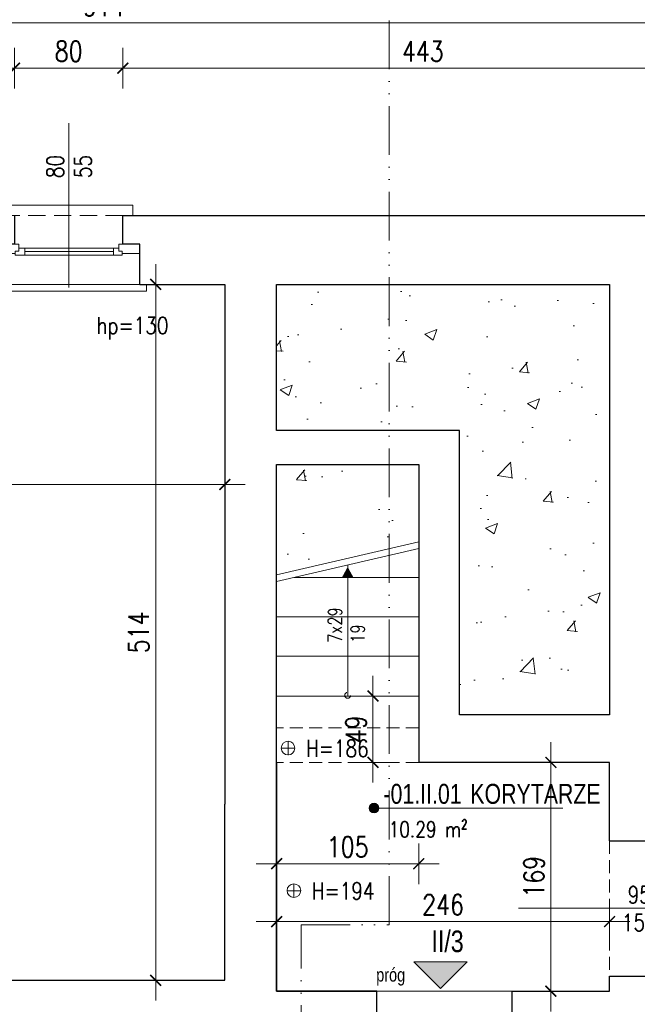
# Model space of a CAD drawing. Header units: millimetres. Extents: x 284606 to 569416, y -192995 to -95103.
# Tile 52 of 178: x 287899 to 288355, y -100783 to -100055. Entities that reach past the tile are written whole.
import ezdxf
from ezdxf.enums import TextEntityAlignment as Align

# ---------------------------------------------------------------- set-up
doc = ezdxf.new("R2010")
doc.units = ezdxf.units.MM
doc.linetypes.add('ACAD_ISO12W100', pattern=[21, 12, -3, 0, -3, 0, -3])
doc.linetypes.add('HIDDEN', pattern=[9.525, 6.35, -3.175])
doc.layers.get('0').update_dxf_attribs({"lineweight": 0})
for name, color, linetype, lineweight in [('!STR_Konstrukcja 0.20', 200, 'Continuous', 20), ('!STR_Konstrukcja 0.30', 64, 'Continuous', 30), ('!STR_Opisy 0.09', 8, 'Continuous', 9), ('!STR_Przerywana 0.09', 8, 'HIDDEN', 9), ('!STR_Stolarka okienna', 72, 'Continuous', 15), ('!STR_Wymiarowanie', 254, 'Continuous', 9), ('EKO Opisy 0.09', 8, 'Continuous', 9)]:
    doc.layers.add(name, color=color, linetype=linetype, lineweight=lineweight)
doc.layers.add('!STR_Kreskowanie ścian', color=7, linetype='Continuous', lineweight=5, true_color=0xa6a6a6)
doc.layers.add('!STR_Obrysy pomieszczeń', color=215, linetype='Continuous', lineweight=9, plot=False)
doc.styles.add('1_50', font='txt', dxfattribs={"width": 0.8})
doc.styles.add('AB_Arial', font='NirmalaS.ttf')
doc.styles.add('EKO 1-10', font='romans.shx', dxfattribs={"width": 0.8, "height": 15})
doc.styles.add('EKO 1-5', font='romans.shx', dxfattribs={"width": 0.8, "height": 10})
doc.dimstyles.new('EKO wymiar 1-10', dxfattribs={"dimtxt": 15, "dimasz": 8, "dimexe": 15, "dimexo": 15, "dimgap": 5, "dimtad": 1, "dimdec": 0, "dimtxsty": 'EKO 1-10', "dimblk": 'ARCHTICK', "dimcen": 10, "dimdle": 15, "dimclrd": 256, "dimclre": 256, "dimclrt": 256, "dimazin": 2, "dimtfac": 1, "dimtdec": 0, "dimtmove": 2, "dimatfit": 3, "dimldrblk": 'ARCHTICK', "dimfxl": 15, "dimfxlon": 1, "dimlwd": -1, "dimlwe": -1, "dimarcsym": 0})

# ---------------------------------------------------------------- blocks, each defined once
blk = doc.blocks.new('_ArchTick')
at = {"color": 0, "linetype": 'ByBlock', "const_width": 0.15}
blk.add_lwpolyline([(-0.5, -0.5), (0.5, 0.5)], dxfattribs=at)
blk = doc.blocks.new('*D223')
at = {"layer": '!STR_Wymiarowanie', "ltscale": 1.5, "transparency": 16777216}
for p, q in [((288088.38, -100736.48), (288088.38, -100706.48)), ((288334.38, -100736.48), (288334.38, -100706.48)), ((288073.38, -100721.48), (288349.38, -100721.48))]:
    blk.add_line(p, q, dxfattribs=at)
at = {"layer": 'Defpoints', "color": 0, "ltscale": 1.5, "transparency": 16777216}
for p in [(288334.38, -100721.48), (288088.38, -100772.86), (288334.38, -100772.86)]:
    blk.add_point(p, dxfattribs=at)
at = {"layer": '!STR_Wymiarowanie', "ltscale": 1.5, "transparency": 16777216, "xscale": 8, "yscale": 8, "zscale": 8, "rotation": 180}
blk.add_blockref('_ArchTick', (288088.38, -100721.48), dxfattribs=at)
at = {"layer": '!STR_Wymiarowanie', "ltscale": 1.5, "transparency": 16777216, "xscale": 8, "yscale": 8, "zscale": 8}
blk.add_blockref('_ArchTick', (288334.38, -100721.48), dxfattribs=at)
at = {"layer": '!STR_Wymiarowanie', "ltscale": 1.5, "transparency": 16777216, "insert": (288211.38, -100708.98), "char_height": 15, "attachment_point": 5, "style": 'EKO 1-10'}
blk.add_mtext('246', dxfattribs=at)
blk = doc.blocks.new('*D244')
at = {"layer": '!STR_Wymiarowanie', "ltscale": 1.5, "transparency": 16777216}
for p, q in [((287579.04, -100383.65), (287579.04, -100413.65)), ((288050.04, -100383.65), (288050.04, -100413.65)), ((287564.04, -100398.65), (288065.04, -100398.65))]:
    blk.add_line(p, q, dxfattribs=at)
at = {"layer": 'Defpoints', "color": 0, "ltscale": 1.5, "transparency": 16777216}
for p in [(287579.04, -100217.86), (288050.04, -100217.86), (288050.04, -100398.65)]:
    blk.add_point(p, dxfattribs=at)
at = {"layer": '!STR_Wymiarowanie', "ltscale": 1.5, "transparency": 16777216, "xscale": 8, "yscale": 8, "zscale": 8, "rotation": 180}
blk.add_blockref('_ArchTick', (287579.04, -100398.65), dxfattribs=at)
at = {"layer": '!STR_Wymiarowanie', "ltscale": 1.5, "transparency": 16777216, "xscale": 8, "yscale": 8, "zscale": 8}
blk.add_blockref('_ArchTick', (288050.04, -100398.65), dxfattribs=at)
at = {"layer": '!STR_Wymiarowanie', "ltscale": 1.5, "transparency": 16777216, "insert": (287814.54, -100386.15), "char_height": 15, "attachment_point": 5, "style": 'EKO 1-10'}
blk.add_mtext('471', dxfattribs=at)
blk = doc.blocks.new('*D245')
at = {"layer": '!STR_Wymiarowanie', "ltscale": 1.5, "transparency": 16777216}
for p, q in [((287999.04, -100779.86), (287999.04, -100235.86)), ((288014.04, -100250.86), (287984.04, -100250.86)), ((288014.04, -100764.86), (287984.04, -100764.86))]:
    blk.add_line(p, q, dxfattribs=at)
at = {"layer": 'Defpoints', "color": 0, "ltscale": 1.5, "transparency": 16777216}
for p in [(287999.04, -100250.86), (288050.04, -100250.86), (288050.04, -100764.86)]:
    blk.add_point(p, dxfattribs=at)
at = {"layer": '!STR_Wymiarowanie', "ltscale": 1.5, "transparency": 16777216, "xscale": 8, "yscale": 8, "zscale": 8}
for p, rotation in [((287999.04, -100250.86), 90), ((287999.04, -100764.86), 270)]:
    blk.add_blockref('_ArchTick', p, dxfattribs=dict(at, rotation=rotation))
at = {"layer": '!STR_Wymiarowanie', "ltscale": 1.5, "transparency": 16777216, "insert": (287986.54, -100507.86), "char_height": 15, "attachment_point": 5, "rotation": 90, "style": 'EKO 1-10'}
blk.add_mtext('514', dxfattribs=at)
blk = doc.blocks.new('*D345')
at = {"layer": '!STR_Wymiarowanie', "ltscale": 1.5, "transparency": 16777216}
for p, q in [((288290.99, -100588.86), (288290.99, -100787.86)), ((288305.99, -100603.86), (288275.99, -100603.86)), ((288305.99, -100772.86), (288275.99, -100772.86))]:
    blk.add_line(p, q, dxfattribs=at)
at = {"layer": 'Defpoints', "color": 0, "ltscale": 1.5, "transparency": 16777216}
for p in [(288334.38, -100603.86), (288290.99, -100772.86), (288334.38, -100772.86)]:
    blk.add_point(p, dxfattribs=at)
at = {"layer": '!STR_Wymiarowanie', "ltscale": 1.5, "transparency": 16777216, "xscale": 8, "yscale": 8, "zscale": 8}
for p, rotation in [((288290.99, -100603.86), 90), ((288290.99, -100772.86), 270)]:
    blk.add_blockref('_ArchTick', p, dxfattribs=dict(at, rotation=rotation))
at = {"layer": '!STR_Wymiarowanie', "ltscale": 1.5, "transparency": 16777216, "insert": (288278.49, -100688.36), "char_height": 15, "attachment_point": 5, "rotation": 90, "style": 'EKO 1-10'}
blk.add_mtext('169', dxfattribs=at)
blk = doc.blocks.new('*D346')
at = {"layer": '!STR_Wymiarowanie', "ltscale": 1.5, "transparency": 16777216}
for p, q in [((288088.38, -100663.77), (288088.38, -100693.77)), ((288193.38, -100663.77), (288193.38, -100693.77)), ((288208.38, -100678.77), (288073.38, -100678.77))]:
    blk.add_line(p, q, dxfattribs=at)
at = {"layer": 'Defpoints', "color": 0, "ltscale": 1.5, "transparency": 16777216}
for p in [(288088.38, -100603.86), (288193.38, -100603.86), (288088.38, -100678.77)]:
    blk.add_point(p, dxfattribs=at)
at = {"layer": '!STR_Wymiarowanie', "ltscale": 1.5, "transparency": 16777216, "xscale": 8, "yscale": 8, "zscale": 8, "rotation": 180}
blk.add_blockref('_ArchTick', (288088.38, -100678.77), dxfattribs=at)
at = {"layer": '!STR_Wymiarowanie', "ltscale": 1.5, "transparency": 16777216, "xscale": 8, "yscale": 8, "zscale": 8}
blk.add_blockref('_ArchTick', (288193.38, -100678.77), dxfattribs=at)
at = {"layer": '!STR_Wymiarowanie', "ltscale": 1.5, "transparency": 16777216, "insert": (288140.88, -100666.27), "char_height": 15, "attachment_point": 5, "style": 'EKO 1-10'}
blk.add_mtext('105', dxfattribs=at)
blk = doc.blocks.new('*U120')
at = {"layer": '!STR_Opisy 0.09', "linetype": 'Continuous'}
blk.add_line((0, 32.11), (0, -89.22), dxfattribs=at)
at = {"layer": '!STR_Opisy 0.09', "linetype": 'Continuous', "style": 'EKO 1-5', "width": 0.8}
blk.add_attdef('SZER', text='', height=12.5, rotation=270, dxfattribs=at).set_placement((0, 0), align=Align.BOTTOM_CENTER)
at = {"layer": '!STR_Opisy 0.09', "ltscale": 0.7, "style": 'EKO 1-5', "width": 0.8}
blk.add_attdef('WYS', text='', height=12.5, rotation=270, dxfattribs=at).set_placement((-10.53, 0), align=Align.MIDDLE_CENTER)
at = {"layer": '!STR_Opisy 0.09', "linetype": 'Continuous', "style": 'EKO 1-5', "width": 0.8}
blk.add_attdef('HP=', (50.53, -134.58), '', height=12.5, rotation=180, dxfattribs=at)
blk = doc.blocks.new('*U225')
at = {"layer": '!STR_Konstrukcja 0.20', "linetype": 'Continuous', "lineweight": 15}
for points in [[(8.12, 50.87), (0.62, 50.87), (0.62, 58.37), (95.62, 58.37), (95.62, 50.87), (88.12, 50.87)], [(-4.38, -0.13), (-9.38, -0.13), (-9.38, -5.13), (105.62, -5.13), (105.62, -0.13), (100.62, -0.13)]]:
    blk.add_lwpolyline(points, dxfattribs=at)
at = {"layer": '!STR_Konstrukcja 0.30', "ltscale": 2}
for points in [[(-4.38, -0.13), (-4.38, 29.68), (8.12, 29.68), (8.12, 50.87)], [(88.12, 50.87), (88.12, 29.68), (100.62, 29.68), (100.62, -0.13)]]:
    blk.add_lwpolyline(points, dxfattribs=at)
at = {"layer": '!STR_Przerywana 0.09', "ltscale": 2}
for points in [[(8.12, 50.87), (88.12, 50.87)], [(-4.38, -0.13), (100.62, -0.13)]]:
    blk.add_lwpolyline(points, dxfattribs=at)
at = {"layer": '!STR_Stolarka okienna', "ltscale": 0.3}
for points in [[(-4.38, 22.64), (-4.38, 29.68), (11.02, 29.68), (11.02, 24.55), (8.52, 24.55), (8.52, 22.64), (-4.38, 22.64)], [(100.62, 22.64), (100.62, 29.68), (85.05, 29.68), (85.05, 24.55), (87.55, 24.55), (87.55, 22.64), (100.62, 22.64)], [(87.55, 21.56), (87.55, 24.55), (85.05, 24.55), (85.05, 26.7), (11.02, 26.7), (11.02, 24.55), (8.52, 24.55), (8.52, 21.56), (87.55, 21.56)], [(15.12, 26.7), (15.12, 21.56)], [(80.62, 24.13), (15.12, 24.13)], [(80.62, 21.56), (80.62, 26.7)]]:
    blk.add_lwpolyline(points, dxfattribs=at)
blk = doc.blocks.new('*U117')
at = {"layer": '!STR_Opisy 0.09', "linetype": 'Continuous'}
blk.add_line((0, -153.49), (0, -32.16), dxfattribs=at)
at = {"layer": '!STR_Opisy 0.09', "linetype": 'Continuous', "style": 'EKO 1-5', "width": 0.8}
blk.add_attdef('HP=', (-20.48, 2.26), '', height=12.5, rotation=180, dxfattribs=at)
at = {"layer": '!STR_Opisy 0.09', "ltscale": 0.7, "style": 'EKO 1-5', "width": 0.8}
blk.add_attdef('WYS', text='', height=12.5, rotation=270, dxfattribs=at).set_placement((-10.53, -121.38), align=Align.MIDDLE_CENTER)
at = {"layer": '!STR_Opisy 0.09', "linetype": 'Continuous', "style": 'EKO 1-5', "width": 0.8}
blk.add_attdef('SZER', text='', height=12.5, rotation=270, dxfattribs=at).set_placement((0, -121.38), align=Align.BOTTOM_CENTER)
blk = doc.blocks.new('NR MIESZ')
h = blk.add_hatch(color=256)
h.dxf.hatch_style = 1
h.paths.add_polyline_path([(-24.54, -24.54), (0, 0), (24.54, -24.54)])
blk.add_lwpolyline([(-24.54, -24.54), (0, 0), (24.54, -24.54), (-24.54, -24.54)])
at = {"ltscale": 1.5, "style": 'AB_Arial', "width": 0.8}
for p in [(-33.22, -50.58), (-33.22, -83)]:
    blk.add_attdef('NR_POM.', p, '', height=20, rotation=0, dxfattribs=at)
blk = doc.blocks.new('*D396')
at = {"layer": '!STR_Wymiarowanie', "ltscale": 1.5, "transparency": 16777216}
for p, q in [((287808.76, -100106.12), (287808.76, -100076.12)), ((287894.76, -100106.12), (287894.76, -100076.12)), ((287793.76, -100091.12), (287909.76, -100091.12))]:
    blk.add_line(p, q, dxfattribs=at)
at = {"layer": 'Defpoints', "color": 0, "ltscale": 1.5, "transparency": 16777216}
for p in [(287894.76, -100091.12), (287808.76, -100199.86), (287894.76, -100199.86)]:
    blk.add_point(p, dxfattribs=at)
at = {"layer": '!STR_Wymiarowanie', "ltscale": 1.5, "transparency": 16777216, "xscale": 8, "yscale": 8, "zscale": 8, "rotation": 180}
blk.add_blockref('_ArchTick', (287808.76, -100091.12), dxfattribs=at)
at = {"layer": '!STR_Wymiarowanie', "ltscale": 1.5, "transparency": 16777216, "xscale": 8, "yscale": 8, "zscale": 8}
blk.add_blockref('_ArchTick', (287894.76, -100091.12), dxfattribs=at)
at = {"layer": '!STR_Wymiarowanie', "ltscale": 1.5, "transparency": 16777216, "insert": (287851.76, -100078.62), "char_height": 15, "attachment_point": 5, "style": 'EKO 1-10'}
blk.add_mtext('86', dxfattribs=at)
blk = doc.blocks.new('*D397')
at = {"layer": '!STR_Wymiarowanie', "ltscale": 1.5, "transparency": 16777216}
for p, q in [((287894.76, -100106.12), (287894.76, -100076.12)), ((287974.76, -100106.12), (287974.76, -100076.12)), ((287879.76, -100091.12), (287989.76, -100091.12))]:
    blk.add_line(p, q, dxfattribs=at)
at = {"layer": 'Defpoints', "color": 0, "ltscale": 1.5, "transparency": 16777216}
for p in [(287974.76, -100091.12), (287894.76, -100199.86), (287974.76, -100199.86)]:
    blk.add_point(p, dxfattribs=at)
at = {"layer": '!STR_Wymiarowanie', "ltscale": 1.5, "transparency": 16777216, "xscale": 8, "yscale": 8, "zscale": 8, "rotation": 180}
blk.add_blockref('_ArchTick', (287894.76, -100091.12), dxfattribs=at)
at = {"layer": '!STR_Wymiarowanie', "ltscale": 1.5, "transparency": 16777216, "xscale": 8, "yscale": 8, "zscale": 8}
blk.add_blockref('_ArchTick', (287974.76, -100091.12), dxfattribs=at)
at = {"layer": '!STR_Wymiarowanie', "ltscale": 1.5, "transparency": 16777216, "insert": (287934.76, -100078.62), "char_height": 15, "attachment_point": 5, "style": 'EKO 1-10'}
blk.add_mtext('80', dxfattribs=at)
blk = doc.blocks.new('*D398')
at = {"layer": '!STR_Wymiarowanie', "ltscale": 1.5, "transparency": 16777216}
for p, q in [((287974.76, -100106.12), (287974.76, -100076.12)), ((288418.04, -100106.12), (288418.04, -100076.12)), ((287959.76, -100091.12), (288433.04, -100091.12))]:
    blk.add_line(p, q, dxfattribs=at)
at = {"layer": 'Defpoints', "color": 0, "ltscale": 1.5, "transparency": 16777216}
for p in [(288418.04, -100091.12), (287974.76, -100199.86), (288418.04, -100199.86)]:
    blk.add_point(p, dxfattribs=at)
at = {"layer": '!STR_Wymiarowanie', "ltscale": 1.5, "transparency": 16777216, "xscale": 8, "yscale": 8, "zscale": 8, "rotation": 180}
blk.add_blockref('_ArchTick', (287974.76, -100091.12), dxfattribs=at)
at = {"layer": '!STR_Wymiarowanie', "ltscale": 1.5, "transparency": 16777216, "xscale": 8, "yscale": 8, "zscale": 8}
blk.add_blockref('_ArchTick', (288418.04, -100091.12), dxfattribs=at)
at = {"layer": '!STR_Wymiarowanie', "ltscale": 1.5, "transparency": 16777216, "insert": (288196.4, -100078.62), "char_height": 15, "attachment_point": 5, "style": 'EKO 1-10'}
blk.add_mtext('443', dxfattribs=at)
blk = doc.blocks.new('*D403')
at = {"layer": '!STR_Wymiarowanie', "ltscale": 1.5, "transparency": 16777216}
for p, q in [((287503.6, -100072.6), (287503.6, -100042.6)), ((288418.04, -100072.6), (288418.04, -100042.6)), ((288433.04, -100057.6), (287488.6, -100057.6))]:
    blk.add_line(p, q, dxfattribs=at)
at = {"layer": 'Defpoints', "color": 0, "ltscale": 1.5, "transparency": 16777216}
for p in [(287503.6, -100057.6), (287503.6, -100199.86), (288418.04, -100199.86)]:
    blk.add_point(p, dxfattribs=at)
at = {"layer": '!STR_Wymiarowanie', "ltscale": 1.5, "transparency": 16777216, "xscale": 8, "yscale": 8, "zscale": 8, "rotation": 180}
blk.add_blockref('_ArchTick', (287503.6, -100057.6), dxfattribs=at)
at = {"layer": '!STR_Wymiarowanie', "ltscale": 1.5, "transparency": 16777216, "xscale": 8, "yscale": 8, "zscale": 8}
blk.add_blockref('_ArchTick', (288418.04, -100057.6), dxfattribs=at)
at = {"layer": '!STR_Wymiarowanie', "ltscale": 1.5, "transparency": 16777216, "insert": (287960.82, -100045.1), "char_height": 15, "attachment_point": 5, "style": 'EKO 1-10'}
blk.add_mtext('914', dxfattribs=at)
blk = doc.blocks.new('*D404')
at = {"layer": '!STR_Wymiarowanie', "ltscale": 1.5, "transparency": 16777216}
for p, q in [((286979.04, -100043.31), (286979.04, -100013.31)), ((288896.38, -100043.31), (288896.38, -100013.31)), ((288911.38, -100028.31), (286964.04, -100028.31))]:
    blk.add_line(p, q, dxfattribs=at)
at = {"layer": 'Defpoints', "color": 0, "ltscale": 1.5, "transparency": 16777216}
for p in [(286979.04, -100028.31), (288896.38, -100212.95), (286979.04, -100296.86)]:
    blk.add_point(p, dxfattribs=at)
at = {"layer": '!STR_Wymiarowanie', "ltscale": 1.5, "transparency": 16777216, "xscale": 8, "yscale": 8, "zscale": 8, "rotation": 180}
blk.add_blockref('_ArchTick', (286979.04, -100028.31), dxfattribs=at)
at = {"layer": '!STR_Wymiarowanie', "ltscale": 1.5, "transparency": 16777216, "xscale": 8, "yscale": 8, "zscale": 8}
blk.add_blockref('_ArchTick', (288896.38, -100028.31), dxfattribs=at)
at = {"layer": '!STR_Wymiarowanie', "ltscale": 1.5, "transparency": 16777216, "insert": (287937.71, -100015.81), "char_height": 15, "attachment_point": 5, "style": 'EKO 1-10'}
blk.add_mtext('1917', dxfattribs=at)
blk = doc.blocks.new('*U506')
at = {"ltscale": 0.3}
blk.add_hatch(color=256, dxfattribs=at).paths.add_polyline_path([(-0.91, 50, 1), (6.82, 50, 1)])
at = {"ltscale": 1.5}
blk.add_line((17.59, 50), (154.57, 50), dxfattribs=at)
at = {"ltscale": 0.3}
blk.add_lwpolyline([(17.59, 50), (2.95, 50)], dxfattribs=at)
blk.add_circle((2.95, 50), 3.86, dxfattribs=at)
at = {"ltscale": 1.5, "width": 0.8}
for tag, p, height, style in [('NR_POM.', (10.51, 53.45), 16, 'AB_Arial'), ('NAZWA_POMIESZCZENIA', (66.91, 53.45), 16, 'AB_Arial'), ('POSADZKA', (9.08, 4), 12.5, 'EKO 1-5')]:
    blk.add_attdef(tag, p, '', height=height, rotation=0, dxfattribs=dict(at, style=style))
at = {"ltscale": 1.5, "style": 'EKO 1-5', "width": 0.8}
blk.add_attdef('POWIERZCHNIA', text='', height=12.5, rotation=0, dxfattribs=at).set_placement((78.06, 22.91), align=Align.BOTTOM_RIGHT)
blk = doc.blocks.new('*D569')
at = {"layer": '!STR_Obrysy pomieszczeń', "ltscale": 0.3, "transparency": 16777216}
for p, q in [((288159.51, -100539.86), (288159.51, -100618.86)), ((288174.51, -100554.86), (288144.51, -100554.86)), ((288174.51, -100603.86), (288144.51, -100603.86))]:
    blk.add_line(p, q, dxfattribs=at)
at = {"layer": 'Defpoints', "color": 0, "ltscale": 0.3, "transparency": 16777216}
for p in [(288193.38, -100554.86), (288159.51, -100603.86), (288193.38, -100603.86)]:
    blk.add_point(p, dxfattribs=at)
at = {"layer": '!STR_Obrysy pomieszczeń', "ltscale": 0.3, "transparency": 16777216, "xscale": 8, "yscale": 8, "zscale": 8}
for p, rotation in [((288159.51, -100554.86), 90), ((288159.51, -100603.86), 270)]:
    blk.add_blockref('_ArchTick', p, dxfattribs=dict(at, rotation=rotation))
at = {"layer": '!STR_Obrysy pomieszczeń', "ltscale": 0.3, "transparency": 16777216, "insert": (288147.01, -100579.36), "char_height": 15, "attachment_point": 5, "rotation": 90, "style": 'EKO 1-10'}
blk.add_mtext('49', dxfattribs=at)
blk = doc.blocks.new('wysokosc2')
at = {"ltscale": 2}
for points in [[(-5.06, 0.04), (5.03, 0.04)], [(0, 5.1), (0, -5.1)]]:
    blk.add_lwpolyline(points, dxfattribs=at)
blk.add_circle((0, 0), 5.03, dxfattribs=at)
at = {"ltscale": 2, "style": 'EKO 1-5', "width": 0.8}
blk.add_attdef('WYS', (13.29, -6.01), '', height=12.5, dxfattribs=at)

msp = doc.modelspace()

# ---------------------------------------------------------------- hatches: boundary and pattern name
at = {"layer": '!STR_Kreskowanie ścian', "ltscale": 1.5}
h = msp.add_hatch(dxfattribs=at)
h.set_pattern_fill('AR-CONC', color=256, scale=0.5)
h.paths.add_polyline_path([(287350.04, -100482.86), (287155.04, -100482.86), (287155.04, -100361.86), (287050.42, -100361.86), (287050.42, -100482.86), (287050.42, -100601.86), (287350.04, -100601.86)])
h.paths.add_polyline_path([(288334.38, -100250.86), (288223.38, -100250.86), (288088.38, -100250.86), (288088.38, -100358.86), (288223.38, -100358.86), (288223.38, -100568.86), (288334.38, -100568.86)])
h = msp.add_hatch(dxfattribs=at)
h.set_pattern_fill('AR-CONC', color=256, scale=0.5)
h.paths.add_polyline_path([(287250.6, -100361.86), (287180.04, -100361.86), (287180.04, -100457.86), (287221.6, -100457.86)])
h.paths.add_polyline_path([(288193.38, -100383.86), (288088.38, -100383.86), (288088.38, -100465.36), (288193.38, -100440.86)])
at = {"layer": '!STR_Opisy 0.09', "linetype": 'Continuous'}
h = msp.add_hatch(color=256, dxfattribs=at)
h.dxf.hatch_style = 1
h.paths.add_polyline_path([(288136.7, -100467.16), (288140.88, -100459.54), (288140.88, -100467.16)])
h.paths.add_polyline_path([(288140.88, -100467.16), (288140.88, -100459.54), (288145.06, -100467.16)])

# ---------------------------------------------------------------- linework, layer by layer
at = {"layer": '!STR_Konstrukcja 0.20', "ltscale": 1.5}
for p, q in [((288193.38, -100467.36), (288101.23, -100467.36)), ((288193.38, -100496.36), (288088.38, -100496.36)), ((288193.38, -100525.36), (288088.38, -100525.36)), ((288193.38, -100554.86), (288088.38, -100554.86))]:
    msp.add_line(p, q, dxfattribs=at)
at = {"layer": '!STR_Konstrukcja 0.30', "ltscale": 1.5}
for p, q in [((288334.38, -100661.86), (288376.38, -100661.86)), ((288334.38, -100761.86), (288376.38, -100761.86)), ((288162.38, -100813.86), (288162.38, -100772.86)), ((288262.38, -100813.86), (288262.38, -100772.86))]:
    msp.add_line(p, q, dxfattribs=at)
for points in [[(287974.76, -100199.86), (288418.04, -100199.86), (288418.04, -100212.86), (288609.75, -100212.89)], [(287987.26, -100250.86), (288050.04, -100250.86), (288050.04, -100634.86)], [(288223.38, -100358.86), (288088.38, -100358.86), (288088.38, -100250.86), (288223.38, -100250.86)], [(288223.38, -100250.86), (288334.38, -100250.86), (288334.38, -100568.86), (288223.38, -100568.86), (288223.38, -100358.86)], [(288162.38, -100772.86), (288088.38, -100772.86), (288088.38, -100383.86), (288193.38, -100383.86), (288193.38, -100603.86)], [(288088.38, -100603.86), (288088.38, -100772.86), (288162.38, -100772.86)], [(288334.38, -100661.86), (288334.38, -100603.86), (288193.38, -100603.86)], [(287734.04, -100634.86), (287734.04, -100764.86), (288050.04, -100764.86), (288050.04, -100634.86)], [(288262.38, -100772.86), (288334.38, -100772.86), (288334.38, -100761.86)]]:
    msp.add_lwpolyline(points, dxfattribs=at)
at = {"layer": '!STR_Obrysy pomieszczeń', "ltscale": 0.3}
for points in [[(287579.04, -100250.86), (288050.04, -100250.86), (288050.04, -100764.86), (287734.04, -100764.86), (287734.04, -100634.86), (287579.04, -100634.86)], [(288088.38, -100383.86), (288193.38, -100383.86), (288193.38, -100603.86), (288334.38, -100603.86), (288334.38, -100661.86), (288376.38, -100661.86), (288376.38, -100654.86), (288664.38, -100654.86), (288664.38, -100772.86), (288376.38, -100772.86), (288376.38, -100761.86), (288334.38, -100761.86), (288334.38, -100772.86), (288088.38, -100772.86)]]:
    msp.add_lwpolyline(points, close=True, dxfattribs=at)
at = {"layer": '!STR_Opisy 0.09', "linetype": 'Continuous'}
msp.add_lwpolyline([(288140.88, -100554.36), (288140.88, -100458.11)], dxfattribs=at)
at = {"layer": '!STR_Przerywana 0.09', "ltscale": 1.5}
for p, q in [((288193.38, -100578.36), (288088.38, -100578.36)), ((288193.38, -100603.86), (288088.38, -100603.86)), ((288334.38, -100661.86), (288334.38, -100761.86))]:
    msp.add_line(p, q, dxfattribs=at)
msp.add_circle((288140.88, -100554.36), 2.17, dxfattribs=at)
at = {"layer": '!STR_Wymiarowanie', "ltscale": 1.5}
for p, q in [((288088.38, -100465.36), (288193.38, -100440.86)), ((288088.38, -100470.36), (288193.38, -100445.86)), ((288162.38, -100772.86), (288262.38, -100772.86))]:
    msp.add_line(p, q, dxfattribs=at)
at = {"layer": 'EKO Opisy 0.09', "color": 133, "linetype": 'ACAD_ISO12W100', "ltscale": 3, "true_color": 0x4ddaea}
msp.add_lwpolyline([(288106.64, -101577.63), (288106.64, -100723.97), (288171.64, -100723.97), (288171.64, -99943.87)], dxfattribs=at)

# ---------------------------------------------------------------- block references
at = {"layer": '!STR_Konstrukcja 0.30', "ltscale": 1.5, "rotation": 180}
msp.add_blockref('*U117', (287934.85, -100285.19), dxfattribs=at).add_auto_attribs({'SZER': '80', 'WYS': '55', 'HP=': 'hp=130'})
at = {"layer": '!STR_Konstrukcja 0.30', "ltscale": 1.5, "xscale": -1}
msp.add_blockref('*U225', (287982.88, -100250.73), dxfattribs=at)
at = {"layer": '!STR_Konstrukcja 0.30', "ltscale": 1.5}
ref = msp.add_blockref('*U120', (288356.31, -100711.66), dxfattribs=dict(at, xscale=-1, rotation=270))
ref.add_attrib('SZER', '95', dxfattribs={"layer": '!STR_Opisy 0.09', "linetype": 'Continuous', "height": 12.5, "style": 'EKO 1-5', "width": 0.8}).set_placement((288356.31, -100711.66), align=Align.BOTTOM_CENTER)
ref.add_attrib('WYS', '158', dxfattribs={"layer": '!STR_Opisy 0.09', "ltscale": 0.7, "height": 12.5, "style": 'EKO 1-5', "width": 0.8}).set_placement((288356.31, -100722.18), align=Align.MIDDLE_CENTER)
at = {"layer": '!STR_Opisy 0.09'}
ref = msp.add_blockref('wysokosc2', (288096.82, -100593.34), dxfattribs=dict(at, xscale=-1, rotation=180))
ref.add_attrib('WYS', 'H=186', (288110.11, -100599.83), dxfattribs={"layer": '0', "ltscale": 2, "height": 12.5, "style": 'EKO 1-5', "width": 0.8})
ref = msp.add_blockref('*U506', (288157.65, -100683.63), dxfattribs=dict(at, xscale=0.9199999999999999, yscale=0.9199999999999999, zscale=0.9199999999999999))
ref.add_attrib('NAZWA_POM', 'KORYTARZE', (288231.53, -100634.46), dxfattribs={"layer": '0', "ltscale": 1.5, "height": 14.72, "rotation": 0, "style": 'AB_Arial', "width": 0.8})
ref.add_attrib('NUMER_POM', '-01.II.01', (288167.32, -100634.46), dxfattribs={"layer": '0', "ltscale": 1.5, "height": 14.72, "rotation": 0, "style": 'AB_Arial', "width": 0.8})
ref.add_attrib('R-SURF', '10.29 m²', dxfattribs={"layer": '0', "ltscale": 1.5, "height": 11.5, "rotation": 0, "style": 'EKO 1-5', "width": 0.8}).set_placement((288229.46, -100662.56), align=Align.BOTTOM_RIGHT)
ref = msp.add_blockref('wysokosc2', (288101.14, -100698.6), dxfattribs=dict(at, xscale=-1, rotation=180))
ref.add_attrib('WYS', 'H=194', (288114.43, -100705.09), dxfattribs={"layer": '0', "ltscale": 2, "height": 12.5, "style": 'EKO 1-5', "width": 0.8})
ref = msp.add_blockref('NR MIESZ', (288209.49, -100770.91), dxfattribs=dict(at, xscale=-0.8, yscale=0.8, zscale=0.8, rotation=180))
ref.add_attrib('NR_POM.', 'II/3', (288202.8, -100744.05), dxfattribs={"layer": '0', "ltscale": 1.5, "height": 16, "rotation": 360, "style": 'AB_Arial', "width": 0.8})

# ---------------------------------------------------------------- texts
at = {"layer": '!STR_Opisy 0.09', "ltscale": 2, "insert": (288153.25, -100515.62), "char_height": 10, "attachment_point": 7, "rotation": 90, "style": 'EKO 1-5'}
msp.add_mtext_dynamic_manual_height_columns('7x29\\P19', width=22.0328, gutter_width=12.5, heights=[0], dxfattribs=at)
at = {"layer": '!STR_Wymiarowanie', "ltscale": 1.5, "insert": (288161.95, -100755.77), "char_height": 10, "attachment_point": 1, "style": '1_50'}
msp.add_mtext_dynamic_manual_height_columns('\\A1;próg ', width=2231.7249, gutter_width=453.61, heights=[120.44], dxfattribs=at)

# ---------------------------------------------------------------- dimensions: what is measured, and where the dimension line sits
at = {"layer": '!STR_Obrysy pomieszczeń', "ltscale": 0.3}
dim = msp.add_linear_dim(base=(288159.51, -100603.86), p1=(288193.38, -100554.86), p2=(288193.38, -100603.86), angle=90, dimstyle='EKO wymiar 1-10', dxfattribs=at)
dim.commit()
dim.dimension.update_dxf_attribs({"geometry": '*D569', "text_midpoint": (288147.01, -100579.36)})
at = {"layer": '!STR_Wymiarowanie', "ltscale": 1.5}
for base, p1, p2, picture, middle in [((286979.04, -100028.31), (288896.38, -100212.95), (286979.04, -100296.86), '*D404', (287937.71, -100015.81)), ((287503.6, -100057.6), (288418.04, -100199.86), (287503.6, -100199.86), '*D403', (287960.82, -100045.1)), ((287894.76, -100091.12), (287808.76, -100199.86), (287894.76, -100199.86), '*D396', (287851.76, -100078.62)), ((287974.76, -100091.12), (287894.76, -100199.86), (287974.76, -100199.86), '*D397', (287934.76, -100078.62)), ((288418.04, -100091.12), (287974.76, -100199.86), (288418.04, -100199.86), '*D398', (288196.4, -100078.62)), ((288050.04, -100398.65), (287579.04, -100217.86), (288050.04, -100217.86), '*D244', (287814.54, -100386.15)), ((288088.38, -100678.77), (288193.38, -100603.86), (288088.38, -100603.86), '*D346', (288140.88, -100666.27)), ((288334.38, -100721.48), (288088.38, -100772.86), (288334.38, -100772.86), '*D223', (288211.38, -100708.98))]:
    dim = msp.add_linear_dim(base=base, p1=p1, p2=p2, dimstyle='EKO wymiar 1-10', dxfattribs=at)
    dim.commit()
    dim.dimension.update_dxf_attribs({"geometry": picture, "text_midpoint": middle})
for base, p1, p2, picture, middle in [((287999.04, -100250.86), (288050.04, -100764.86), (288050.04, -100250.86), '*D245', (287986.54, -100507.86)), ((288290.99, -100772.86), (288334.38, -100603.86), (288334.38, -100772.86), '*D345', (288278.49, -100688.36))]:
    dim = msp.add_linear_dim(base=base, p1=p1, p2=p2, angle=90, dimstyle='EKO wymiar 1-10', dxfattribs=at)
    dim.commit()
    dim.dimension.update_dxf_attribs({"geometry": picture, "text_midpoint": middle})

doc.saveas('drawing.dxf')
